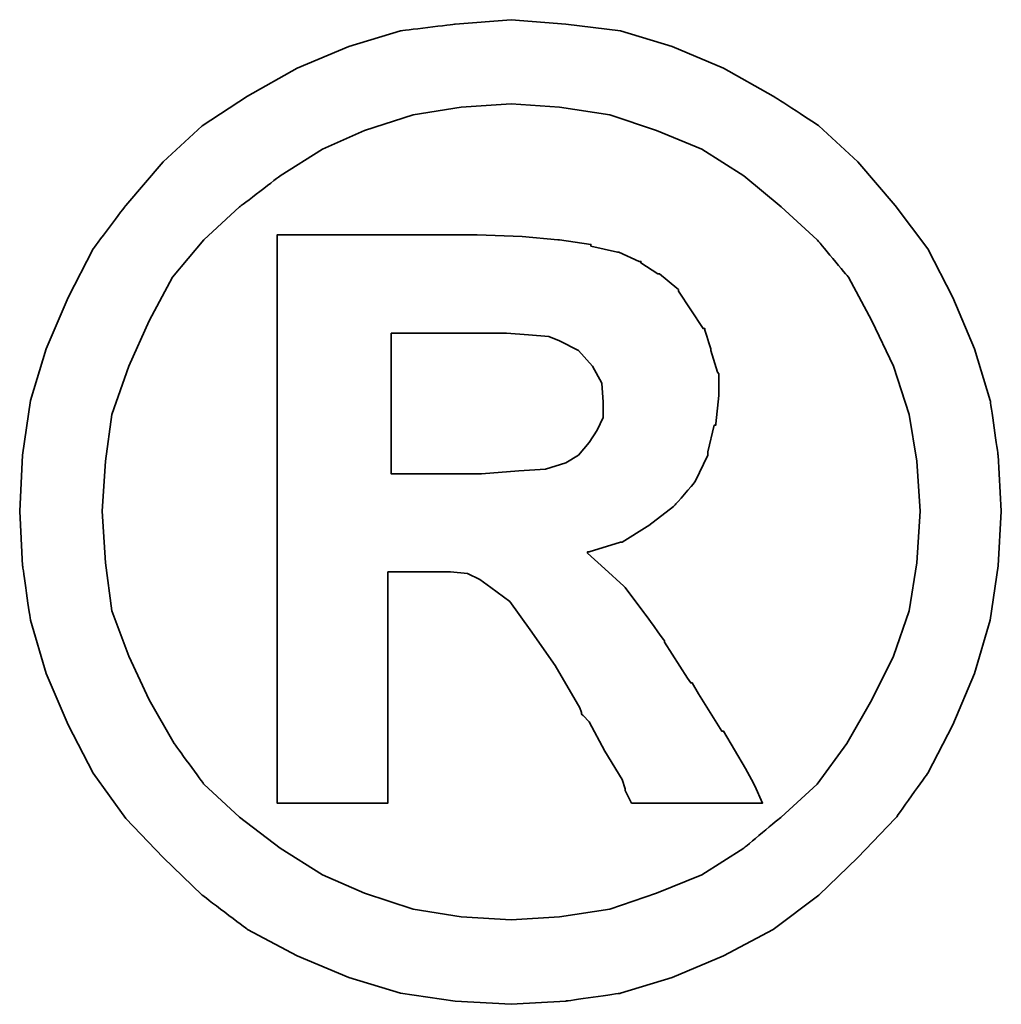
# Model space of a CAD drawing. Header units: millimetres. Extents: x 2891 to 6329, y -1599 to 860.
# Tile 150 of 256: x 3728.44 to 3730.12, y -908.44 to -906.76. Entities that reach past the tile are written whole.
import ezdxf

# ---------------------------------------------------------------- set-up
doc = ezdxf.new("R2010")
doc.units = ezdxf.units.MM
doc.layers.add('DIM', color=4, linetype='CONTINUOUS')
doc.layers.add('layer 1', color=7, linetype='CONTINUOUS')

# ---------------------------------------------------------------- blocks, each defined once
blk = doc.blocks.new('TBI MOTION logo(完整正式版)')
at = {"layer": 'layer 1', "color": 22, "lineweight": 35}
for points, knots in [([(81.20634, 4.98624), (81.20634, 4.98624), (81.18649, 5.32862), (81.18649, 5.32862), (81.18649, 5.32862), (81.18649, 5.32862), (81.13886, 5.66206), (81.13886, 5.66206), (81.13886, 5.66206), (81.13886, 5.66206), (81.04359, 5.97764), (81.04359, 5.97764), (81.04359, 5.97764), (81.04359, 5.97764), (80.91061, 6.29124), (80.91061, 6.29124), (80.91061, 6.29124), (80.91061, 6.29124), (80.75778, 6.58697), (80.75778, 6.58697), (80.75778, 6.58697), (80.75778, 6.58697), (80.5593, 6.85294), (80.5593, 6.85294), (80.5593, 6.85294), (80.5593, 6.85294), (80.33105, 7.1189), (80.33105, 7.1189), (80.33105, 7.1189), (80.33105, 7.1189), (80.09287, 7.33921), (80.09287, 7.33921), (80.09287, 7.33921), (80.09287, 7.33921), (79.815, 7.51982), (79.815, 7.51982), (79.815, 7.51982), (79.815, 7.51982), (79.51133, 7.69051), (79.51133, 7.69051), (79.51133, 7.69051), (79.51133, 7.69051), (79.19773, 7.8235), (79.19773, 7.8235), (79.19773, 7.8235), (79.19773, 7.8235), (78.88215, 7.91877), (78.88215, 7.91877), (78.88215, 7.91877), (78.88215, 7.91877), (78.54871, 7.95846), (78.54871, 7.95846), (78.54871, 7.95846), (78.54871, 7.95846), (78.21526, 7.98625), (78.21526, 7.98625), (78.21526, 7.98625), (78.21526, 7.98625), (77.87388, 7.95846), (77.87388, 7.95846), (77.87388, 7.95846), (77.87388, 7.95846), (77.54044, 7.91877), (77.54044, 7.91877), (77.54044, 7.91877), (77.54044, 7.91877), (77.22485, 7.8235), (77.22485, 7.8235), (77.22485, 7.8235), (77.22485, 7.8235), (76.91027, 7.69051), (76.91027, 7.69051), (76.91027, 7.69051), (76.91027, 7.69051), (76.6056, 7.51982), (76.6056, 7.51982), (76.6056, 7.51982), (76.6056, 7.51982), (76.32972, 7.33921), (76.32972, 7.33921), (76.32972, 7.33921), (76.32972, 7.33921), (76.09154, 7.1189), (76.09154, 7.1189), (76.09154, 7.1189), (76.09154, 7.1189), (75.86329, 6.85294), (75.86329, 6.85294), (75.86329, 6.85294), (75.86329, 6.85294), (75.66382, 6.58697), (75.66382, 6.58697), (75.66382, 6.58697), (75.66382, 6.58697), (75.51099, 6.29124), (75.51099, 6.29124), (75.51099, 6.29124), (75.51099, 6.29124), (75.37702, 5.97764), (75.37702, 5.97764), (75.37702, 5.97764), (75.37702, 5.97764), (75.28175, 5.66206), (75.28175, 5.66206), (75.28175, 5.66206), (75.28175, 5.66206), (75.23411, 5.32862), (75.23411, 5.32862), (75.23411, 5.32862), (75.23411, 5.32862), (75.21625, 4.98624), (75.21625, 4.98624), (75.21625, 4.98624), (75.21625, 4.98624), (75.23411, 4.6528), (75.23411, 4.6528), (75.23411, 4.6528), (75.23411, 4.6528), (75.28175, 4.32035), (75.28175, 4.32035), (75.28175, 4.32035), (75.28175, 4.32035), (75.37702, 3.99583), (75.37702, 3.99583), (75.37702, 3.99583), (75.37702, 3.99583), (75.51099, 3.68224), (75.51099, 3.68224), (75.51099, 3.68224), (75.51099, 3.68224), (75.66382, 3.38749), (75.66382, 3.38749), (75.66382, 3.38749), (75.66382, 3.38749), (75.86329, 3.10963), (75.86329, 3.10963), (75.86329, 3.10963), (75.86329, 3.10963), (76.09154, 2.87145), (76.09154, 2.87145), (76.09154, 2.87145), (76.09154, 2.87145), (76.32972, 2.6432), (76.32972, 2.6432), (76.32972, 2.6432), (76.32972, 2.6432), (76.6056, 2.43381), (76.6056, 2.43381), (76.6056, 2.43381), (76.6056, 2.43381), (76.91027, 2.27205), (76.91027, 2.27205), (76.91027, 2.27205), (76.91027, 2.27205), (77.22485, 2.13906), (77.22485, 2.13906), (77.22485, 2.13906), (77.22485, 2.13906), (77.54044, 2.0438), (77.54044, 2.0438), (77.54044, 2.0438), (77.54044, 2.0438), (77.87388, 1.99616), (77.87388, 1.99616), (77.87388, 1.99616), (77.87388, 1.99616), (78.21526, 1.97631), (78.21526, 1.97631), (78.21526, 1.97631), (78.21526, 1.97631), (78.54871, 1.99616), (78.54871, 1.99616), (78.54871, 1.99616), (78.54871, 1.99616), (78.88215, 2.0438), (78.88215, 2.0438), (78.88215, 2.0438), (78.88215, 2.0438), (79.19773, 2.13906), (79.19773, 2.13906), (79.19773, 2.13906), (79.19773, 2.13906), (79.51133, 2.27205), (79.51133, 2.27205), (79.51133, 2.27205), (79.51133, 2.27205), (79.815, 2.43381), (79.815, 2.43381), (79.815, 2.43381), (79.815, 2.43381), (80.09287, 2.6432), (80.09287, 2.6432), (80.09287, 2.6432), (80.09287, 2.6432), (80.33105, 2.87145), (80.33105, 2.87145), (80.33105, 2.87145), (80.33105, 2.87145), (80.5593, 3.10963), (80.5593, 3.10963), (80.5593, 3.10963), (80.5593, 3.10963), (80.75778, 3.38749), (80.75778, 3.38749), (80.75778, 3.38749), (80.75778, 3.38749), (80.91061, 3.68224), (80.91061, 3.68224), (80.91061, 3.68224), (80.91061, 3.68224), (81.04359, 3.99583), (81.04359, 3.99583), (81.04359, 3.99583), (81.04359, 3.99583), (81.13886, 4.32035), (81.13886, 4.32035), (81.13886, 4.32035), (81.13886, 4.32035), (81.18649, 4.6528), (81.18649, 4.6528), (81.18649, 4.6528), (81.18649, 4.6528), (81.20634, 4.98624), (81.20634, 4.98624)], [0, 0, 0, 0, 0.0178571, 0.0178571, 0.0178571, 0.0178572, 0.0357143, 0.0357143, 0.0357143, 0.0357143, 0.0535714, 0.0535714, 0.0535714, 0.0535714, 0.0714286, 0.0714286, 0.0714286, 0.0714286, 0.0892857, 0.0892857, 0.0892857, 0.0892857, 0.1071429, 0.1071429, 0.1071429, 0.1071429, 0.125, 0.125, 0.125, 0.125, 0.1428571, 0.1428571, 0.1428571, 0.1428572, 0.1607143, 0.1607143, 0.1607143, 0.1607143, 0.1785714, 0.1785714, 0.1785714, 0.1785714, 0.1964286, 0.1964286, 0.1964286, 0.1964286, 0.2142857, 0.2142857, 0.2142857, 0.2142857, 0.2321429, 0.2321429, 0.2321429, 0.2321429, 0.25, 0.25, 0.25, 0.25, 0.2678571, 0.2678571, 0.2678571, 0.2678572, 0.2857143, 0.2857143, 0.2857143, 0.2857143, 0.3035714, 0.3035714, 0.3035714, 0.3035714, 0.3214286, 0.3214286, 0.3214286, 0.3214286, 0.3392857, 0.3392857, 0.3392857, 0.3392857, 0.3571429, 0.3571429, 0.3571429, 0.3571429, 0.375, 0.375, 0.375, 0.375, 0.3928571, 0.3928571, 0.3928571, 0.3928572, 0.4107143, 0.4107143, 0.4107143, 0.4107143, 0.4285714, 0.4285714, 0.4285714, 0.4285714, 0.4464286, 0.4464286, 0.4464286, 0.4464286, 0.4642857, 0.4642857, 0.4642857, 0.4642857, 0.4821429, 0.4821429, 0.4821429, 0.4821429, 0.5, 0.5, 0.5, 0.5, 0.5178571, 0.5178571, 0.5178571, 0.5178572, 0.5357143, 0.5357143, 0.5357143, 0.5357143, 0.5535714, 0.5535714, 0.5535714, 0.5535714, 0.5714286, 0.5714286, 0.5714286, 0.5714286, 0.5892857, 0.5892857, 0.5892857, 0.5892857, 0.6071429, 0.6071429, 0.6071429, 0.6071429, 0.625, 0.625, 0.625, 0.625, 0.6428571, 0.6428571, 0.6428571, 0.6428572, 0.6607143, 0.6607143, 0.6607143, 0.6607143, 0.6785714, 0.6785714, 0.6785714, 0.6785714, 0.6964286, 0.6964286, 0.6964286, 0.6964286, 0.7142857, 0.7142857, 0.7142857, 0.7142857, 0.7321429, 0.7321429, 0.7321429, 0.7321429, 0.75, 0.75, 0.75, 0.75, 0.7678571, 0.7678571, 0.7678571, 0.7678572, 0.7857143, 0.7857143, 0.7857143, 0.7857143, 0.8035714, 0.8035714, 0.8035714, 0.8035714, 0.8214286, 0.8214286, 0.8214286, 0.8214286, 0.8392857, 0.8392857, 0.8392857, 0.8392857, 0.8571429, 0.8571429, 0.8571429, 0.8571429, 0.875, 0.875, 0.875, 0.875, 0.8928571, 0.8928571, 0.8928571, 0.8928572, 0.9107143, 0.9107143, 0.9107143, 0.9107143, 0.9285714, 0.9285714, 0.9285714, 0.9285714, 0.9464286, 0.9464286, 0.9464286, 0.9464286, 0.9642857, 0.9642857, 0.9642857, 0.9642857, 0.9821429, 0.9821429, 0.9821429, 0.9821429, 1, 1, 1, 1]), ([(80.71014, 4.98624), (80.71014, 4.98624), (80.69129, 5.29091), (80.69129, 5.29091), (80.69129, 5.29091), (80.69129, 5.29091), (80.64464, 5.57672), (80.64464, 5.57672), (80.64464, 5.57672), (80.64464, 5.57672), (80.54937, 5.87245), (80.54937, 5.87245), (80.54937, 5.87245), (80.54937, 5.87245), (80.41639, 6.14833), (80.41639, 6.14833), (80.41639, 6.14833), (80.41639, 6.14833), (80.27349, 6.41429), (80.27349, 6.41429), (80.27349, 6.41429), (80.27349, 6.41429), (80.08295, 6.64255), (80.08295, 6.64255), (80.08295, 6.64255), (80.08295, 6.64255), (79.86264, 6.84301), (79.86264, 6.84301), (79.86264, 6.84301), (79.86264, 6.84301), (79.63439, 7.03355), (79.63439, 7.03355), (79.63439, 7.03355), (79.63439, 7.03355), (79.37835, 7.1963), (79.37835, 7.1963), (79.37835, 7.1963), (79.37835, 7.1963), (79.10246, 7.30944), (79.10246, 7.30944), (79.10246, 7.30944), (79.10246, 7.30944), (78.81665, 7.40471), (78.81665, 7.40471), (78.81665, 7.40471), (78.81665, 7.40471), (78.511, 7.45234), (78.511, 7.45234), (78.511, 7.45234), (78.511, 7.45234), (78.21526, 7.47219), (78.21526, 7.47219), (78.21526, 7.47219), (78.21526, 7.47219), (77.9106, 7.45234), (77.9106, 7.45234), (77.9106, 7.45234), (77.9106, 7.45234), (77.61685, 7.40471), (77.61685, 7.40471), (77.61685, 7.40471), (77.61685, 7.40471), (77.32012, 7.30944), (77.32012, 7.30944), (77.32012, 7.30944), (77.32012, 7.30944), (77.06309, 7.1963), (77.06309, 7.1963), (77.06309, 7.1963), (77.06309, 7.1963), (76.80606, 7.03355), (76.80606, 7.03355), (76.80606, 7.03355), (76.80606, 7.03355), (76.55797, 6.84301), (76.55797, 6.84301), (76.55797, 6.84301), (76.55797, 6.84301), (76.34063, 6.64255), (76.34063, 6.64255), (76.34063, 6.64255), (76.34063, 6.64255), (76.1491, 6.41429), (76.1491, 6.41429), (76.1491, 6.41429), (76.1491, 6.41429), (76.0062, 6.14833), (76.0062, 6.14833), (76.0062, 6.14833), (76.0062, 6.14833), (75.88314, 5.87245), (75.88314, 5.87245), (75.88314, 5.87245), (75.88314, 5.87245), (75.77794, 5.57672), (75.77794, 5.57672), (75.77794, 5.57672), (75.77794, 5.57672), (75.73924, 5.29091), (75.73924, 5.29091), (75.73924, 5.29091), (75.73924, 5.29091), (75.72039, 4.98624), (75.72039, 4.98624), (75.72039, 4.98624), (75.72039, 4.98624), (75.73924, 4.67165), (75.73924, 4.67165), (75.73924, 4.67165), (75.73924, 4.67165), (75.77794, 4.37791), (75.77794, 4.37791), (75.77794, 4.37791), (75.77794, 4.37791), (75.88314, 4.10102), (75.88314, 4.10102), (75.88314, 4.10102), (75.88314, 4.10102), (76.0062, 3.83407), (76.0062, 3.83407), (76.0062, 3.83407), (76.0062, 3.83407), (76.15902, 3.56811), (76.15902, 3.56811), (76.15902, 3.56811), (76.15902, 3.56811), (76.34063, 3.32001), (76.34063, 3.32001), (76.34063, 3.32001), (76.34063, 3.32001), (76.55797, 3.11955), (76.55797, 3.11955), (76.55797, 3.11955), (76.55797, 3.11955), (76.80606, 2.92901), (76.80606, 2.92901), (76.80606, 2.92901), (76.80606, 2.92901), (77.06309, 2.76725), (77.06309, 2.76725), (77.06309, 2.76725), (77.06309, 2.76725), (77.32012, 2.65412), (77.32012, 2.65412), (77.32012, 2.65412), (77.32012, 2.65412), (77.61685, 2.55786), (77.61685, 2.55786), (77.61685, 2.55786), (77.61685, 2.55786), (77.9106, 2.51022), (77.9106, 2.51022), (77.9106, 2.51022), (77.9106, 2.51022), (78.21526, 2.49137), (78.21526, 2.49137), (78.21526, 2.49137), (78.21526, 2.49137), (78.511, 2.51022), (78.511, 2.51022), (78.511, 2.51022), (78.511, 2.51022), (78.81665, 2.55786), (78.81665, 2.55786), (78.81665, 2.55786), (78.81665, 2.55786), (79.10246, 2.65412), (79.10246, 2.65412), (79.10246, 2.65412), (79.10246, 2.65412), (79.37835, 2.76725), (79.37835, 2.76725), (79.37835, 2.76725), (79.37835, 2.76725), (79.63439, 2.92901), (79.63439, 2.92901), (79.63439, 2.92901), (79.63439, 2.92901), (79.86264, 3.11955), (79.86264, 3.11955), (79.86264, 3.11955), (79.86264, 3.11955), (80.08295, 3.32001), (80.08295, 3.32001), (80.08295, 3.32001), (80.08295, 3.32001), (80.26356, 3.56811), (80.26356, 3.56811), (80.26356, 3.56811), (80.26356, 3.56811), (80.41639, 3.83407), (80.41639, 3.83407), (80.41639, 3.83407), (80.41639, 3.83407), (80.54937, 4.10102), (80.54937, 4.10102), (80.54937, 4.10102), (80.54937, 4.10102), (80.64464, 4.37791), (80.64464, 4.37791), (80.64464, 4.37791), (80.64464, 4.37791), (80.69129, 4.67165), (80.69129, 4.67165), (80.69129, 4.67165), (80.69129, 4.67165), (80.71014, 4.98624), (80.71014, 4.98624)], [0, 0, 0, 0, 0.0192308, 0.0192308, 0.0192308, 0.0192308, 0.0384615, 0.0384615, 0.0384615, 0.0384615, 0.0576923, 0.0576923, 0.0576923, 0.0576923, 0.0769231, 0.0769231, 0.0769231, 0.0769231, 0.0961538, 0.0961538, 0.0961538, 0.0961539, 0.1153846, 0.1153846, 0.1153846, 0.1153846, 0.1346154, 0.1346154, 0.1346154, 0.1346154, 0.1538462, 0.1538462, 0.1538462, 0.1538462, 0.1730769, 0.1730769, 0.1730769, 0.1730769, 0.1923077, 0.1923077, 0.1923077, 0.1923077, 0.2115385, 0.2115385, 0.2115385, 0.2115385, 0.2307692, 0.2307692, 0.2307692, 0.2307692, 0.25, 0.25, 0.25, 0.25, 0.2692308, 0.2692308, 0.2692308, 0.2692308, 0.2884615, 0.2884615, 0.2884615, 0.2884615, 0.3076923, 0.3076923, 0.3076923, 0.3076923, 0.3269231, 0.3269231, 0.3269231, 0.3269231, 0.3461538, 0.3461538, 0.3461538, 0.3461539, 0.3653846, 0.3653846, 0.3653846, 0.3653846, 0.3846154, 0.3846154, 0.3846154, 0.3846154, 0.4038462, 0.4038462, 0.4038462, 0.4038462, 0.4230769, 0.4230769, 0.4230769, 0.4230769, 0.4423077, 0.4423077, 0.4423077, 0.4423077, 0.4615385, 0.4615385, 0.4615385, 0.4615385, 0.4807692, 0.4807692, 0.4807692, 0.4807692, 0.5, 0.5, 0.5, 0.5, 0.5192308, 0.5192308, 0.5192308, 0.5192308, 0.5384615, 0.5384615, 0.5384615, 0.5384615, 0.5576923, 0.5576923, 0.5576923, 0.5576923, 0.5769231, 0.5769231, 0.5769231, 0.5769231, 0.5961538, 0.5961538, 0.5961538, 0.5961539, 0.6153846, 0.6153846, 0.6153846, 0.6153846, 0.6346154, 0.6346154, 0.6346154, 0.6346154, 0.6538462, 0.6538462, 0.6538462, 0.6538462, 0.6730769, 0.6730769, 0.6730769, 0.6730769, 0.6923077, 0.6923077, 0.6923077, 0.6923077, 0.7115385, 0.7115385, 0.7115385, 0.7115385, 0.7307692, 0.7307692, 0.7307692, 0.7307692, 0.75, 0.75, 0.75, 0.75, 0.7692308, 0.7692308, 0.7692308, 0.7692308, 0.7884615, 0.7884615, 0.7884615, 0.7884615, 0.8076923, 0.8076923, 0.8076923, 0.8076923, 0.8269231, 0.8269231, 0.8269231, 0.8269231, 0.8461538, 0.8461538, 0.8461538, 0.8461539, 0.8653846, 0.8653846, 0.8653846, 0.8653846, 0.8846154, 0.8846154, 0.8846154, 0.8846154, 0.9038462, 0.9038462, 0.9038462, 0.9038462, 0.9230769, 0.9230769, 0.9230769, 0.9230769, 0.9423077, 0.9423077, 0.9423077, 0.9423077, 0.9615385, 0.9615385, 0.9615385, 0.9615385, 0.9807692, 0.9807692, 0.9807692, 0.9807692, 1, 1, 1, 1]), ([(76.78721, 3.2823), (76.78721, 3.2823), (76.78721, 3.32001), (76.78721, 3.32001), (76.78721, 3.32001), (76.78721, 3.32001), (76.78721, 3.42422), (76.78721, 3.42422), (76.78721, 3.42422), (76.78721, 3.42422), (76.78721, 3.59689), (76.78721, 3.59689), (76.78721, 3.59689), (76.78721, 3.59689), (76.78721, 3.80529), (76.78721, 3.80529), (76.78721, 3.80529), (76.78721, 3.80529), (76.78721, 4.0524), (76.78721, 4.0524), (76.78721, 4.0524), (76.78721, 4.0524), (76.78721, 4.32035), (76.78721, 4.32035), (76.78721, 4.32035), (76.78721, 4.32035), (76.78721, 4.92868), (76.78721, 4.92868), (76.78721, 4.92868), (76.78721, 4.92868), (76.78721, 5.53801), (76.78721, 5.53801), (76.78721, 5.53801), (76.78721, 5.53801), (76.78721, 5.82482), (76.78721, 5.82482), (76.78721, 5.82482), (76.78721, 5.82482), (76.78721, 6.07291), (76.78721, 6.07291), (76.78721, 6.07291), (76.78721, 6.07291), (76.78721, 6.30017), (76.78721, 6.30017), (76.78721, 6.30017), (76.78721, 6.30017), (76.78721, 6.45399), (76.78721, 6.45399), (76.78721, 6.45399), (76.78721, 6.45399), (76.78721, 6.5572), (76.78721, 6.5572), (76.78721, 6.5572), (76.78721, 6.5572), (76.78721, 6.59689), (76.78721, 6.59689), (76.78721, 6.59689), (76.78721, 6.59689), (76.78721, 6.67232), (76.78721, 6.67232), (76.78721, 6.67232), (76.78721, 6.67232), (76.8537, 6.67232), (76.8537, 6.67232), (76.8537, 6.67232), (76.8537, 6.67232), (76.87355, 6.67232), (76.87355, 6.67232), (76.87355, 6.67232), (76.87355, 6.67232), (76.91027, 6.67232), (76.91027, 6.67232), (76.91027, 6.67232), (76.91027, 6.67232), (77.04424, 6.67232), (77.04424, 6.67232), (77.04424, 6.67232), (77.04424, 6.67232), (77.22485, 6.67232), (77.22485, 6.67232), (77.22485, 6.67232), (77.22485, 6.67232), (77.43524, 6.67232), (77.43524, 6.67232), (77.43524, 6.67232), (77.43524, 6.67232), (77.65357, 6.67232), (77.65357, 6.67232), (77.65357, 6.67232), (77.65357, 6.67232), (77.82625, 6.67232), (77.82625, 6.67232), (77.82625, 6.67232), (77.82625, 6.67232), (77.94037, 6.67232), (77.94037, 6.67232), (77.94037, 6.67232), (77.94037, 6.67232), (77.97709, 6.67232), (77.97709, 6.67232), (77.97709, 6.67232), (77.97709, 6.67232), (77.99694, 6.67232), (77.99694, 6.67232), (77.99694, 6.67232), (77.99694, 6.67232), (78.00686, 6.67232), (78.00686, 6.67232), (78.00686, 6.67232), (78.00686, 6.67232), (78.28275, 6.6624), (78.28275, 6.6624), (78.28275, 6.6624), (78.28275, 6.6624), (78.50107, 6.64255), (78.50107, 6.64255), (78.50107, 6.64255), (78.50107, 6.64255), (78.511, 6.64255), (78.511, 6.64255), (78.511, 6.64255), (78.511, 6.64255), (78.70154, 6.61476), (78.70154, 6.61476), (78.70154, 6.61476), (78.70154, 6.61476), (78.70154, 6.60483), (78.70154, 6.60483), (78.70154, 6.60483), (78.70154, 6.60483), (78.86429, 6.56713), (78.86429, 6.56713), (78.86429, 6.56713), (78.86429, 6.56713), (78.87223, 6.56713), (78.87223, 6.56713), (78.87223, 6.56713), (78.87223, 6.56713), (78.99727, 6.51056), (78.99727, 6.51056), (78.99727, 6.51056), (78.99727, 6.51056), (79.00719, 6.51056), (79.00719, 6.51056), (79.00719, 6.51056), (79.00719, 6.51056), (79.00719, 6.50162), (79.00719, 6.50162), (79.00719, 6.50162), (79.00719, 6.50162), (79.1104, 6.43415), (79.1104, 6.43415), (79.1104, 6.43415), (79.1104, 6.43415), (79.12132, 6.43415), (79.12132, 6.43415), (79.12132, 6.43415), (79.12132, 6.43415), (79.22552, 6.34781), (79.22552, 6.34781), (79.22552, 6.34781), (79.22552, 6.34781), (79.23544, 6.33888), (79.23544, 6.33888), (79.23544, 6.33888), (79.23544, 6.33888), (79.23544, 6.32895), (79.23544, 6.32895), (79.23544, 6.32895), (79.23544, 6.32895), (79.31087, 6.21483), (79.31087, 6.21483), (79.31087, 6.21483), (79.31087, 6.21483), (79.38629, 6.1007), (79.38629, 6.1007), (79.38629, 6.1007), (79.38629, 6.1007), (79.3972, 6.1007), (79.3972, 6.1007), (79.3972, 6.1007), (79.3972, 6.1007), (79.3972, 6.09078), (79.3972, 6.09078), (79.3972, 6.09078), (79.3972, 6.09078), (79.43392, 5.97764), (79.43392, 5.97764), (79.43392, 5.97764), (79.43392, 5.97764), (79.43392, 5.96772), (79.43392, 5.96772), (79.43392, 5.96772), (79.43392, 5.96772), (79.47362, 5.83474), (79.47362, 5.83474), (79.47362, 5.83474), (79.47362, 5.83474), (79.48156, 5.82482), (79.48156, 5.82482), (79.48156, 5.82482), (79.48156, 5.82482), (79.48156, 5.69977), (79.48156, 5.69977), (79.48156, 5.69977), (79.48156, 5.69977), (79.48156, 5.69183), (79.48156, 5.69183), (79.48156, 5.69183), (79.48156, 5.69183), (79.4637, 5.51915), (79.4637, 5.51915), (79.4637, 5.51915), (79.4637, 5.51915), (79.4637, 5.51122), (79.4637, 5.51122), (79.4637, 5.51122), (79.4637, 5.51122), (79.45377, 5.51122), (79.45377, 5.51122), (79.45377, 5.51122), (79.45377, 5.51122), (79.41507, 5.34847), (79.41507, 5.34847), (79.41507, 5.34847), (79.41507, 5.34847), (79.41507, 5.33854), (79.41507, 5.33854), (79.41507, 5.33854), (79.41507, 5.33854), (79.41507, 5.32862), (79.41507, 5.32862), (79.41507, 5.32862), (79.41507, 5.32862), (79.33865, 5.16785), (79.33865, 5.16785), (79.33865, 5.16785), (79.33865, 5.16785), (79.33071, 5.15693), (79.33071, 5.15693), (79.33071, 5.15693), (79.33071, 5.15693), (79.2156, 5.02495), (79.2156, 5.02495), (79.2156, 5.02495), (79.2156, 5.02495), (79.20567, 5.01502), (79.20567, 5.01502), (79.20567, 5.01502), (79.20567, 5.01502), (79.05483, 4.89991), (79.05483, 4.89991), (79.05483, 4.89991), (79.05483, 4.89991), (79.04491, 4.89197), (79.04491, 4.89197), (79.04491, 4.89197), (79.04491, 4.89197), (78.89208, 4.7967), (78.89208, 4.7967), (78.89208, 4.7967), (78.89208, 4.7967), (78.88215, 4.7967), (78.88215, 4.7967), (78.88215, 4.7967), (78.88215, 4.7967), (78.69161, 4.73913), (78.69161, 4.73913), (78.69161, 4.73913), (78.69161, 4.73913), (78.68169, 4.73913), (78.68169, 4.73913), (78.68169, 4.73913), (78.68169, 4.73913), (78.68169, 4.72921), (78.68169, 4.72921), (78.68169, 4.72921), (78.68169, 4.72921), (78.78688, 4.63394), (78.78688, 4.63394), (78.78688, 4.63394), (78.78688, 4.63394), (78.902, 4.52875), (78.902, 4.52875), (78.902, 4.52875), (78.902, 4.52875), (78.91093, 4.52081), (78.91093, 4.52081), (78.91093, 4.52081), (78.91093, 4.52081), (79.02506, 4.36798), (79.02506, 4.36798), (79.02506, 4.36798), (79.02506, 4.36798), (79.1501, 4.1953), (79.1501, 4.1953), (79.1501, 4.1953), (79.1501, 4.1953), (79.1501, 4.18736), (79.1501, 4.18736), (79.1501, 4.18736), (79.1501, 4.18736), (79.29201, 3.96705), (79.29201, 3.96705), (79.29201, 3.96705), (79.29201, 3.96705), (79.31087, 3.93828), (79.31087, 3.93828), (79.31087, 3.93828), (79.31087, 3.93828), (79.32079, 3.93828), (79.32079, 3.93828), (79.32079, 3.93828), (79.32079, 3.93828), (79.3585, 3.87178), (79.3585, 3.87178), (79.3585, 3.87178), (79.3585, 3.87178), (79.50141, 3.64353), (79.50141, 3.64353), (79.50141, 3.64353), (79.50141, 3.64353), (79.51133, 3.64353), (79.51133, 3.64353), (79.51133, 3.64353), (79.51133, 3.64353), (79.64431, 3.41528), (79.64431, 3.41528), (79.64431, 3.41528), (79.64431, 3.41528), (79.68202, 3.3478), (79.68202, 3.3478), (79.68202, 3.3478), (79.68202, 3.3478), (79.70187, 3.31009), (79.70187, 3.31009), (79.70187, 3.31009), (79.70187, 3.31009), (79.7495, 3.2049), (79.7495, 3.2049), (79.7495, 3.2049), (79.7495, 3.2049), (79.64431, 3.2049), (79.64431, 3.2049), (79.64431, 3.2049), (79.64431, 3.2049), (79.62546, 3.2049), (79.62546, 3.2049), (79.62546, 3.2049), (79.62546, 3.2049), (79.53912, 3.2049), (79.53912, 3.2049), (79.53912, 3.2049), (79.53912, 3.2049), (79.31087, 3.2049), (79.31087, 3.2049), (79.31087, 3.2049), (79.31087, 3.2049), (79.08262, 3.2049), (79.08262, 3.2049), (79.08262, 3.2049), (79.08262, 3.2049), (79.00719, 3.2049), (79.00719, 3.2049), (79.00719, 3.2049), (79.00719, 3.2049), (78.98735, 3.2049), (78.98735, 3.2049), (78.98735, 3.2049), (78.98735, 3.2049), (78.94964, 3.2049), (78.94964, 3.2049), (78.94964, 3.2049), (78.94964, 3.2049), (78.92979, 3.24459), (78.92979, 3.24459), (78.92979, 3.24459), (78.92979, 3.24459), (78.91093, 3.2823), (78.91093, 3.2823), (78.91093, 3.2823), (78.91093, 3.2823), (78.91093, 3.29223), (78.91093, 3.29223), (78.91093, 3.29223), (78.91093, 3.29223), (78.89208, 3.3478), (78.89208, 3.3478), (78.89208, 3.3478), (78.89208, 3.3478), (78.78688, 3.52048), (78.78688, 3.52048), (78.78688, 3.52048), (78.78688, 3.52048), (78.69161, 3.7001), (78.69161, 3.7001), (78.69161, 3.7001), (78.69161, 3.7001), (78.6539, 3.7388), (78.6539, 3.7388), (78.6539, 3.7388), (78.6539, 3.7388), (78.64398, 3.74873), (78.64398, 3.74873), (78.64398, 3.74873), (78.64398, 3.74873), (78.64398, 3.75766), (78.64398, 3.75766), (78.64398, 3.75766), (78.64398, 3.75766), (78.63405, 3.78644), (78.63405, 3.78644), (78.63405, 3.78644), (78.63405, 3.78644), (78.48321, 4.04347), (78.48321, 4.04347), (78.48321, 4.04347), (78.48321, 4.04347), (78.33038, 4.2618), (78.33038, 4.2618), (78.33038, 4.2618), (78.33038, 4.2618), (78.20732, 4.43447), (78.20732, 4.43447), (78.20732, 4.43447), (78.20732, 4.43447), (78.09221, 4.52081), (78.09221, 4.52081), (78.09221, 4.52081), (78.09221, 4.52081), (78.02472, 4.56845), (78.02472, 4.56845), (78.02472, 4.56845), (78.02472, 4.56845), (77.9493, 4.60616), (77.9493, 4.60616), (77.9493, 4.60616), (77.9493, 4.60616), (77.8451, 4.61608), (77.8451, 4.61608), (77.8451, 4.61608), (77.8451, 4.61608), (77.71113, 4.61608), (77.71113, 4.61608), (77.71113, 4.61608), (77.71113, 4.61608), (77.69128, 4.61608), (77.69128, 4.61608), (77.69128, 4.61608), (77.69128, 4.61608), (77.67342, 4.61608), (77.67342, 4.61608), (77.67342, 4.61608), (77.67342, 4.61608), (77.5583, 4.61608), (77.5583, 4.61608), (77.5583, 4.61608), (77.5583, 4.61608), (77.46303, 4.61608), (77.46303, 4.61608), (77.46303, 4.61608), (77.46303, 4.61608), (77.46303, 4.54761), (77.46303, 4.54761), (77.46303, 4.54761), (77.46303, 4.54761), (77.46303, 4.47318), (77.46303, 4.47318), (77.46303, 4.47318), (77.46303, 4.47318), (77.46303, 4.24294), (77.46303, 4.24294), (77.46303, 4.24294), (77.46303, 4.24294), (77.46303, 3.99583), (77.46303, 3.99583), (77.46303, 3.99583), (77.46303, 3.99583), (77.46303, 3.72888), (77.46303, 3.72888), (77.46303, 3.72888), (77.46303, 3.72888), (77.46303, 3.51055), (77.46303, 3.51055), (77.46303, 3.51055), (77.46303, 3.51055), (77.46303, 3.42422), (77.46303, 3.42422), (77.46303, 3.42422), (77.46303, 3.42422), (77.46303, 3.35773), (77.46303, 3.35773), (77.46303, 3.35773), (77.46303, 3.35773), (77.46303, 3.30017), (77.46303, 3.30017), (77.46303, 3.30017), (77.46303, 3.30017), (77.46303, 3.2823), (77.46303, 3.2823), (77.46303, 3.2823), (77.46303, 3.2823), (77.46303, 3.2049), (77.46303, 3.2049), (77.46303, 3.2049), (77.46303, 3.2049), (77.39753, 3.2049), (77.39753, 3.2049), (77.39753, 3.2049), (77.39753, 3.2049), (77.37768, 3.2049), (77.37768, 3.2049), (77.37768, 3.2049), (77.37768, 3.2049), (77.32012, 3.2049), (77.32012, 3.2049), (77.32012, 3.2049), (77.32012, 3.2049), (77.12165, 3.2049), (77.12165, 3.2049), (77.12165, 3.2049), (77.12165, 3.2049), (76.94897, 3.2049), (76.94897, 3.2049), (76.94897, 3.2049), (76.94897, 3.2049), (76.8924, 3.2049), (76.8924, 3.2049), (76.8924, 3.2049), (76.8924, 3.2049), (76.8537, 3.2049), (76.8537, 3.2049), (76.8537, 3.2049), (76.8537, 3.2049), (76.78721, 3.2049), (76.78721, 3.2049), (76.78721, 3.2049), (76.78721, 3.2049), (76.78721, 3.2823), (76.78721, 3.2823)], [0, 0, 0, 0, 0.0074074, 0.0074074, 0.0074074, 0.0074074, 0.0148148, 0.0148148, 0.0148148, 0.0148148, 0.0222222, 0.0222222, 0.0222222, 0.0222222, 0.0296296, 0.0296296, 0.0296296, 0.0296296, 0.037037, 0.037037, 0.037037, 0.037037, 0.0444444, 0.0444444, 0.0444444, 0.0444445, 0.0518519, 0.0518519, 0.0518519, 0.0518519, 0.0592593, 0.0592593, 0.0592593, 0.0592593, 0.0666667, 0.0666667, 0.0666667, 0.0666667, 0.0740741, 0.0740741, 0.0740741, 0.0740741, 0.0814815, 0.0814815, 0.0814815, 0.0814815, 0.0888889, 0.0888889, 0.0888889, 0.0888889, 0.0962963, 0.0962963, 0.0962963, 0.0962963, 0.1037037, 0.1037037, 0.1037037, 0.1037037, 0.1111111, 0.1111111, 0.1111111, 0.1111111, 0.1185185, 0.1185185, 0.1185185, 0.1185185, 0.1259259, 0.1259259, 0.1259259, 0.1259259, 0.1333333, 0.1333333, 0.1333333, 0.1333333, 0.1407407, 0.1407407, 0.1407407, 0.1407408, 0.1481481, 0.1481481, 0.1481481, 0.1481482, 0.1555556, 0.1555556, 0.1555556, 0.1555556, 0.162963, 0.162963, 0.162963, 0.162963, 0.1703704, 0.1703704, 0.1703704, 0.1703704, 0.1777778, 0.1777778, 0.1777778, 0.1777778, 0.1851852, 0.1851852, 0.1851852, 0.1851852, 0.1925926, 0.1925926, 0.1925926, 0.1925926, 0.2, 0.2, 0.2, 0.2, 0.2074074, 0.2074074, 0.2074074, 0.2074074, 0.2148148, 0.2148148, 0.2148148, 0.2148148, 0.2222222, 0.2222222, 0.2222222, 0.2222222, 0.2296296, 0.2296296, 0.2296296, 0.2296296, 0.237037, 0.237037, 0.237037, 0.237037, 0.2444444, 0.2444444, 0.2444444, 0.2444445, 0.2518519, 0.2518519, 0.2518519, 0.2518519, 0.2592593, 0.2592593, 0.2592593, 0.2592593, 0.2666667, 0.2666667, 0.2666667, 0.2666667, 0.2740741, 0.2740741, 0.2740741, 0.2740741, 0.2814815, 0.2814815, 0.2814815, 0.2814815, 0.2888889, 0.2888889, 0.2888889, 0.2888889, 0.2962963, 0.2962963, 0.2962963, 0.2962963, 0.3037037, 0.3037037, 0.3037037, 0.3037037, 0.3111111, 0.3111111, 0.3111111, 0.3111111, 0.3185185, 0.3185185, 0.3185185, 0.3185185, 0.3259259, 0.3259259, 0.3259259, 0.3259259, 0.3333333, 0.3333333, 0.3333333, 0.3333333, 0.3407407, 0.3407407, 0.3407407, 0.3407408, 0.3481481, 0.3481481, 0.3481481, 0.3481482, 0.3555556, 0.3555556, 0.3555556, 0.3555556, 0.362963, 0.362963, 0.362963, 0.362963, 0.3703704, 0.3703704, 0.3703704, 0.3703704, 0.3777778, 0.3777778, 0.3777778, 0.3777778, 0.3851852, 0.3851852, 0.3851852, 0.3851852, 0.3925926, 0.3925926, 0.3925926, 0.3925926, 0.4, 0.4, 0.4, 0.4, 0.4074074, 0.4074074, 0.4074074, 0.4074074, 0.4148148, 0.4148148, 0.4148148, 0.4148148, 0.4222222, 0.4222222, 0.4222222, 0.4222222, 0.4296296, 0.4296296, 0.4296296, 0.4296296, 0.437037, 0.437037, 0.437037, 0.437037, 0.4444444, 0.4444444, 0.4444444, 0.4444445, 0.4518519, 0.4518519, 0.4518519, 0.4518519, 0.4592593, 0.4592593, 0.4592593, 0.4592593, 0.4666667, 0.4666667, 0.4666667, 0.4666667, 0.4740741, 0.4740741, 0.4740741, 0.4740741, 0.4814815, 0.4814815, 0.4814815, 0.4814815, 0.4888889, 0.4888889, 0.4888889, 0.4888889, 0.4962963, 0.4962963, 0.4962963, 0.4962963, 0.5037037, 0.5037037, 0.5037037, 0.5037037, 0.5111111, 0.5111111, 0.5111111, 0.5111111, 0.5185185, 0.5185185, 0.5185185, 0.5185185, 0.5259259, 0.5259259, 0.5259259, 0.5259259, 0.5333333, 0.5333333, 0.5333333, 0.5333333, 0.5407407, 0.5407407, 0.5407407, 0.5407408, 0.5481481, 0.5481481, 0.5481481, 0.5481482, 0.5555556, 0.5555556, 0.5555556, 0.5555556, 0.562963, 0.562963, 0.562963, 0.562963, 0.5703704, 0.5703704, 0.5703704, 0.5703704, 0.5777778, 0.5777778, 0.5777778, 0.5777778, 0.5851852, 0.5851852, 0.5851852, 0.5851852, 0.5925926, 0.5925926, 0.5925926, 0.5925926, 0.6, 0.6, 0.6, 0.6, 0.6074074, 0.6074074, 0.6074074, 0.6074074, 0.6148148, 0.6148148, 0.6148148, 0.6148148, 0.6222222, 0.6222222, 0.6222222, 0.6222222, 0.6296296, 0.6296296, 0.6296296, 0.6296296, 0.637037, 0.637037, 0.637037, 0.637037, 0.6444444, 0.6444444, 0.6444444, 0.6444445, 0.6518519, 0.6518519, 0.6518519, 0.6518519, 0.6592593, 0.6592593, 0.6592593, 0.6592593, 0.6666667, 0.6666667, 0.6666667, 0.6666667, 0.6740741, 0.6740741, 0.6740741, 0.6740741, 0.6814815, 0.6814815, 0.6814815, 0.6814815, 0.6888889, 0.6888889, 0.6888889, 0.6888889, 0.6962963, 0.6962963, 0.6962963, 0.6962963, 0.7037037, 0.7037037, 0.7037037, 0.7037037, 0.7111111, 0.7111111, 0.7111111, 0.7111111, 0.7185185, 0.7185185, 0.7185185, 0.7185185, 0.7259259, 0.7259259, 0.7259259, 0.7259259, 0.7333333, 0.7333333, 0.7333333, 0.7333333, 0.7407407, 0.7407407, 0.7407407, 0.7407408, 0.7481481, 0.7481481, 0.7481481, 0.7481482, 0.7555556, 0.7555556, 0.7555556, 0.7555556, 0.762963, 0.762963, 0.762963, 0.762963, 0.7703704, 0.7703704, 0.7703704, 0.7703704, 0.7777778, 0.7777778, 0.7777778, 0.7777778, 0.7851852, 0.7851852, 0.7851852, 0.7851852, 0.7925926, 0.7925926, 0.7925926, 0.7925926, 0.8, 0.8, 0.8, 0.8, 0.8074074, 0.8074074, 0.8074074, 0.8074074, 0.8148148, 0.8148148, 0.8148148, 0.8148148, 0.8222222, 0.8222222, 0.8222222, 0.8222222, 0.8296296, 0.8296296, 0.8296296, 0.8296296, 0.837037, 0.837037, 0.837037, 0.837037, 0.8444444, 0.8444444, 0.8444444, 0.8444445, 0.8518519, 0.8518519, 0.8518519, 0.8518519, 0.8592593, 0.8592593, 0.8592593, 0.8592593, 0.8666667, 0.8666667, 0.8666667, 0.8666667, 0.8740741, 0.8740741, 0.8740741, 0.8740741, 0.8814815, 0.8814815, 0.8814815, 0.8814815, 0.8888889, 0.8888889, 0.8888889, 0.8888889, 0.8962963, 0.8962963, 0.8962963, 0.8962963, 0.9037037, 0.9037037, 0.9037037, 0.9037037, 0.9111111, 0.9111111, 0.9111111, 0.9111111, 0.9185185, 0.9185185, 0.9185185, 0.9185185, 0.9259259, 0.9259259, 0.9259259, 0.9259259, 0.9333333, 0.9333333, 0.9333333, 0.9333333, 0.9407407, 0.9407407, 0.9407407, 0.9407408, 0.9481481, 0.9481481, 0.9481481, 0.9481482, 0.9555556, 0.9555556, 0.9555556, 0.9555556, 0.962963, 0.962963, 0.962963, 0.962963, 0.9703704, 0.9703704, 0.9703704, 0.9703704, 0.9777778, 0.9777778, 0.9777778, 0.9777778, 0.9851852, 0.9851852, 0.9851852, 0.9851852, 0.9925926, 0.9925926, 0.9925926, 0.9925926, 1, 1, 1, 1]), ([(77.48288, 6.07291), (77.48288, 6.07291), (77.48288, 5.99551), (77.48288, 5.99551), (77.48288, 5.99551), (77.48288, 5.99551), (77.48288, 5.82482), (77.48288, 5.82482), (77.48288, 5.82482), (77.48288, 5.82482), (77.48288, 5.63328), (77.48288, 5.63328), (77.48288, 5.63328), (77.48288, 5.63328), (77.48288, 5.46358), (77.48288, 5.46358), (77.48288, 5.46358), (77.48288, 5.46358), (77.48288, 5.29091), (77.48288, 5.29091), (77.48288, 5.29091), (77.48288, 5.29091), (77.48288, 5.21449), (77.48288, 5.21449), (77.48288, 5.21449), (77.48288, 5.21449), (77.50074, 5.21449), (77.50074, 5.21449), (77.50074, 5.21449), (77.50074, 5.21449), (77.71113, 5.21449), (77.71113, 5.21449), (77.71113, 5.21449), (77.71113, 5.21449), (77.94037, 5.21449), (77.94037, 5.21449), (77.94037, 5.21449), (77.94037, 5.21449), (78.01579, 5.21449), (78.01579, 5.21449), (78.01579, 5.21449), (78.01579, 5.21449), (78.03465, 5.21449), (78.03465, 5.21449), (78.03465, 5.21449), (78.03465, 5.21449), (78.2629, 5.23335), (78.2629, 5.23335), (78.2629, 5.23335), (78.2629, 5.23335), (78.42565, 5.24327), (78.42565, 5.24327), (78.42565, 5.24327), (78.42565, 5.24327), (78.54871, 5.28098), (78.54871, 5.28098), (78.54871, 5.28098), (78.54871, 5.28098), (78.62611, 5.32862), (78.62611, 5.32862), (78.62611, 5.32862), (78.62611, 5.32862), (78.69161, 5.40503), (78.69161, 5.40503), (78.69161, 5.40503), (78.69161, 5.40503), (78.73925, 5.48145), (78.73925, 5.48145), (78.73925, 5.48145), (78.73925, 5.48145), (78.77696, 5.55885), (78.77696, 5.55885), (78.77696, 5.55885), (78.77696, 5.55885), (78.77696, 5.65214), (78.77696, 5.65214), (78.77696, 5.65214), (78.77696, 5.65214), (78.76902, 5.76726), (78.76902, 5.76726), (78.76902, 5.76726), (78.76902, 5.76726), (78.71146, 5.87245), (78.71146, 5.87245), (78.71146, 5.87245), (78.71146, 5.87245), (78.62611, 5.96772), (78.62611, 5.96772), (78.62611, 5.96772), (78.62611, 5.96772), (78.511, 6.02528), (78.511, 6.02528), (78.511, 6.02528), (78.511, 6.02528), (78.44451, 6.05306), (78.44451, 6.05306), (78.44451, 6.05306), (78.44451, 6.05306), (78.32046, 6.06299), (78.32046, 6.06299), (78.32046, 6.06299), (78.32046, 6.06299), (78.18748, 6.07291), (78.18748, 6.07291), (78.18748, 6.07291), (78.18748, 6.07291), (77.99694, 6.07291), (77.99694, 6.07291), (77.99694, 6.07291), (77.99694, 6.07291), (77.97709, 6.07291), (77.97709, 6.07291), (77.97709, 6.07291), (77.97709, 6.07291), (77.90167, 6.07291), (77.90167, 6.07291), (77.90167, 6.07291), (77.90167, 6.07291), (77.69128, 6.07291), (77.69128, 6.07291), (77.69128, 6.07291), (77.69128, 6.07291), (77.50074, 6.07291), (77.50074, 6.07291), (77.50074, 6.07291), (77.50074, 6.07291), (77.48288, 6.07291), (77.48288, 6.07291)], [0, 0, 0, 0, 0.03125, 0.03125, 0.03125, 0.03125, 0.0625, 0.0625, 0.0625, 0.0625, 0.09375, 0.09375, 0.09375, 0.09375, 0.125, 0.125, 0.125, 0.125, 0.15625, 0.15625, 0.15625, 0.15625, 0.1875, 0.1875, 0.1875, 0.1875, 0.21875, 0.21875, 0.21875, 0.21875, 0.25, 0.25, 0.25, 0.25, 0.28125, 0.28125, 0.28125, 0.28125, 0.3125, 0.3125, 0.3125, 0.3125, 0.34375, 0.34375, 0.34375, 0.34375, 0.375, 0.375, 0.375, 0.375, 0.40625, 0.40625, 0.40625, 0.40625, 0.4375, 0.4375, 0.4375, 0.4375, 0.46875, 0.46875, 0.46875, 0.46875, 0.5, 0.5, 0.5, 0.5, 0.53125, 0.53125, 0.53125, 0.53125, 0.5625, 0.5625, 0.5625, 0.5625, 0.59375, 0.59375, 0.59375, 0.59375, 0.625, 0.625, 0.625, 0.625, 0.65625, 0.65625, 0.65625, 0.65625, 0.6875, 0.6875, 0.6875, 0.6875, 0.71875, 0.71875, 0.71875, 0.71875, 0.75, 0.75, 0.75, 0.75, 0.78125, 0.78125, 0.78125, 0.78125, 0.8125, 0.8125, 0.8125, 0.8125, 0.84375, 0.84375, 0.84375, 0.84375, 0.875, 0.875, 0.875, 0.875, 0.90625, 0.90625, 0.90625, 0.90625, 0.9375, 0.9375, 0.9375, 0.9375, 0.96875, 0.96875, 0.96875, 0.96875, 1, 1, 1, 1])]:
    blk.add_open_spline(points, degree=3, knots=knots, dxfattribs=at)

msp = doc.modelspace()

# ---------------------------------------------------------------- block references
at = {"layer": 'DIM', "color": 7, "xscale": 0.2802190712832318, "yscale": 0.2802190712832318, "zscale": 0.2802190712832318}
msp.add_blockref('TBI MOTION logo(完整正式版)', (3707.3665, -908.9964), dxfattribs=at)

doc.saveas('drawing.dxf')
